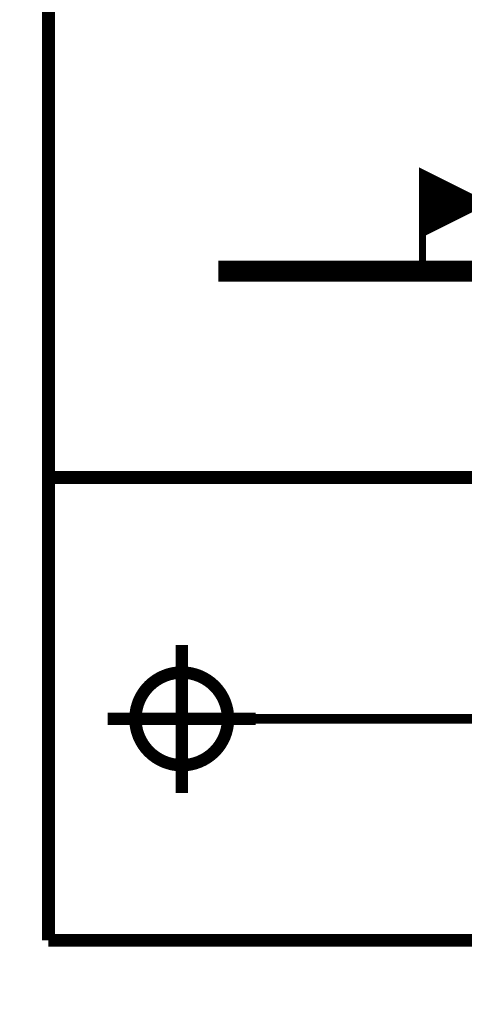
# Model space of a CAD drawing. Header units: metres. Extents: x 2193651 to 2201499, y 493187 to 494493.
# Tile 22 of 76: x 2199370 to 2199380, y 493840 to 493864. Entities that reach past the tile are written whole.
import ezdxf

# ---------------------------------------------------------------- set-up
doc = ezdxf.new("R2010")
doc.units = ezdxf.units.M
doc.set_wipeout_variables(frame=1)
doc.linetypes.add('10_2', pattern=[6, 5, -1])
doc.linetypes.add('CENTER', pattern=[50.800000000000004, 31.75, -6.35, 6.35, -6.35])
for name, color, linetype in [('contur_line_fence', 7, 'Continuous'), ('contur_line_road', 7, 'Continuous'), ('net_electro', 1, 'Continuous'), ('p', 7, 'Continuous'), ('z_text_relief_point', 7, 'Continuous')]:
    doc.layers.add(name, color=color, linetype=linetype)
doc.layers.add('net_pipeline', color=7, linetype='Continuous', lineweight=30)
doc.layers.add('x_polygon', color=7, linetype='Continuous', true_color=0xffffff)
doc.styles.add('D-131', font='ariali.ttf')

# ---------------------------------------------------------------- blocks, each defined once
blk = doc.blocks.new('ж9итдщд')
at = {"layer": 'x_polygon', "true_color": 0x5d5d5d}
h = blk.add_hatch(dxfattribs=at)
h.set_pattern_fill('416', color=251, style=0, pattern_type=2)
h.set_pattern_definition([(59.03620000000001, (2196427.019060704, 493792.4691059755), (10.00001517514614, 19.99999241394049), [1.166190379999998, -57.14332856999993]), (300.9638, (2196426.419060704, 493793.4691059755), (10.00001517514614, -19.99999241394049), [1.166190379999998, -57.14332856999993]), (180, (2196427.619060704, 493792.4691059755), (-10, -9.999999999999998), [0.1, -9.9]), (180, (2196426.519060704, 493792.4691059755), (-10, -9.999999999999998), [0.1, -9.9]), (59.03620000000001, (2196432.019060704, 493787.4691059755), (10.00001517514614, 19.99999241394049), [1.166190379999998, -57.14332856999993]), (300.9638, (2196431.419060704, 493788.4691059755), (10.00001517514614, -19.99999241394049), [1.166190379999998, -57.14332856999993]), (180, (2196432.619060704, 493787.4691059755), (-10, -9.999999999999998), [0.1, -9.9]), (180, (2196431.519060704, 493787.4691059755), (-10, -9.999999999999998), [0.1, -9.9])])
h.paths.add_polyline_path([(2196376.045519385, 493851.4773605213), (2196380.980071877, 493846.6617518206), (2196379.655750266, 493845.1185939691), (2196415.886071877, 493809.2490553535), (2196410.311450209, 493803.5698642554), (2196410.783093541, 493803.2126837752), (2196415.528071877, 493808.2317518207), (2196441.698071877, 493783.9817518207), (2196461.488071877, 493763.6077518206), (2196467.510071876, 493757.8857518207), (2196466.105297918, 493756.3183388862), (2196467.83652068, 493754.7256551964), (2196469.512071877, 493756.7137518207), (2196473.086456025, 493753.701290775), (2196474.206071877, 493755.0297518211), (2196485.87536217, 493745.1949716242), (2196484.755746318, 493743.866510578), (2196497.424071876, 493733.1897518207), (2196504.316071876, 493727.4997518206), (2196505.962071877, 493730.1697518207), (2196475.066071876, 493755.9637518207), (2196445.724071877, 493782.9644482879), (2196417.380071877, 493810.7497518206), (2196416.552071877, 493810.0757518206), (2196381.588071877, 493845.1417518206), (2196382.230071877, 493845.9317518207), (2196376.561515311, 493851.5484046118)])
at = {"layer": 'contur_line_fence', "color": 251, "true_color": 0x5d5d5d}
for p, q in [((2196380.980071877, 493846.6617518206), (2196341.277178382, 493883.8440495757)), ((2196379.874114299, 493846.601450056), (2196340.730332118, 493883.2601324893)), ((2196378.563477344, 493845.074238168), (2196379.874114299, 493846.601450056)), ((2196379.655750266, 493845.1185939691), (2196380.980071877, 493846.6617518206)), ((2196414.796843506, 493809.2016853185), (2196378.563477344, 493845.074238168)), ((2196415.886071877, 493809.2490553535), (2196379.655750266, 493845.1185939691))]:
    blk.add_line(p, q, dxfattribs=at)
at = {"layer": 'contur_line_fence', "color": 251, "true_color": 0x5d5d5d, "flags": 128}
blk.add_lwpolyline([(2196378.563477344, 493845.074238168), (2196339.809725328, 493802.1444620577)], dxfattribs=at)
at = {"layer": 'contur_line_road', "color": 251, "true_color": 0x5d5d5d, "flags": 128}
blk.add_lwpolyline([(2196415.886071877, 493809.1997518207), (2196416.552071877, 493810.0757518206), (2196381.588071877, 493845.1417518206), (2196382.230071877, 493845.9317518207), (2196341.835220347, 493884.3139932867)], dxfattribs=at)
at = {"layer": 'net_electro', "color": 251, "true_color": 0x5d5d5d, "flags": 128}
blk.add_lwpolyline([(2196391.468071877, 493851.0617518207), (2196378.17253131, 493863.4515916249)], dxfattribs=at)
at = {"layer": 'net_pipeline', "color": 251, "linetype": '10_2', "true_color": 0x5d5d5d, "flags": 128}
blk.add_lwpolyline([(2196348.86728465, 493889.139591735), (2196374.374433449, 493864.399979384), (2196468.416624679, 493772.8327313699)], dxfattribs=at)
at = {"layer": 'p', "color": 251, "linetype": 'Continuous', "true_color": 0x5d5d5d}
for points in [[(2196333.692071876, 493891.1257518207), (2196380.692071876, 493846.0057518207), (2196379.432071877, 493844.3257518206), (2196321.832071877, 493783.0057518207), (2196318.272071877, 493786.7257518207), (2196273.812071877, 493827.5257518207)], [(2196414.732071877, 493807.3057518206), (2196361.992071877, 493745.9457518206), (2196321.832071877, 493783.0057518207), (2196379.432071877, 493844.3257518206)]]:
    blk.add_lwpolyline(points, close=True, dxfattribs=at)
at = {"layer": 'z_text_relief_point', "color": 251, "true_color": 0x5d5d5d, "style": 'D-131'}
blk.add_text(' 173.28', height=2, rotation=315.6989257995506, dxfattribs=at).set_placement((2196370.66174502, 493852.0690656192))
at = {"color": 7, "lineweight": 0, "true_color": 0xffffff}
blk.add_wipeout([(2197379.0007610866, 493517.10266345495), (2197495.5120718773, 493517.10266345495), (2197495.5120718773, 494487.36575182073), (2196201.795605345, 494487.36575182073), (2196201.795605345, 493187.3657518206), (2197495.5120718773, 493187.3657518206), (2197495.5120718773, 493517.10266345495), (2196554.680084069, 493517.10266345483), (2196554.680084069, 493858.2491584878), (2197070.7335650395, 494090.36575182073), (2197224.867163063, 494090.3657518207), (2197276.818454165, 493979.6499218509), (2197379.0007610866, 493803.7342076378)], dxfattribs=at)

msp = doc.modelspace()

# ---------------------------------------------------------------- block references
at = {"color": 1, "lineweight": 100}
msp.add_blockref('ж9итдщд', (3000, 0), dxfattribs=at)

# ---------------------------------------------------------------- next in the draw order: linework, layer by layer
at = {"const_width": 0.3}
for points in [[(2199370.249261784, 493841.8981629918), (2199370.249261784, 493978.2784862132)], [(2199370.249261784, 493852.7803144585), (2199491.629523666, 493852.7803144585)], [(2199370.249261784, 493841.8981629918), (2199491.629523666, 493841.8981629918)]]:
    msp.add_lwpolyline(points, dxfattribs=at)
at = {"color": 1, "linetype": 'Continuous', "lineweight": 0, "elevation": -1089.225768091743, "flags": 128}
msp.add_lwpolyline([(2199379.047609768, 493857.6300852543, 0.16, 0.16, 0), (2199379.047609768, 493859.2300852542, 1.6, 0, 0), (2199380.647609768, 493859.2300852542, 0, 0, 0)], format="xyseb", dxfattribs=at)
at = {"color": 1, "linetype": 'Continuous', "lineweight": 0, "const_width": 0.5, "elevation": -1089.225768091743, "flags": 128}
msp.add_lwpolyline([(2199374.247609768, 493857.6300852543), (2199383.847609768, 493857.6300852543)], dxfattribs=at)
at = {"color": 7, "const_width": 0.2916666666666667}
for points in [[(2199373.383924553, 493848.8454671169), (2199373.383924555, 493845.3656794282)], [(2199375.123818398, 493847.105573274), (2199371.64403071, 493847.1055732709)]]:
    msp.add_lwpolyline(points, dxfattribs=at)
msp.add_lwpolyline([(2199373.373027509, 493846.0159049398, -399.9991666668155), (2199373.383924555, 493846.0158504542, -0.002500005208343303)], format="xyb", close=True, dxfattribs=at)
at = {"color": 5, "linetype": 'CENTER', "lineweight": 18, "ltscale": 5, "const_width": 0.2333333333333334}
msp.add_lwpolyline([(2199395.38316156, 493847.1055732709), (2199373.383924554, 493847.1055732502)], dxfattribs=at)

doc.saveas('drawing.dxf')
